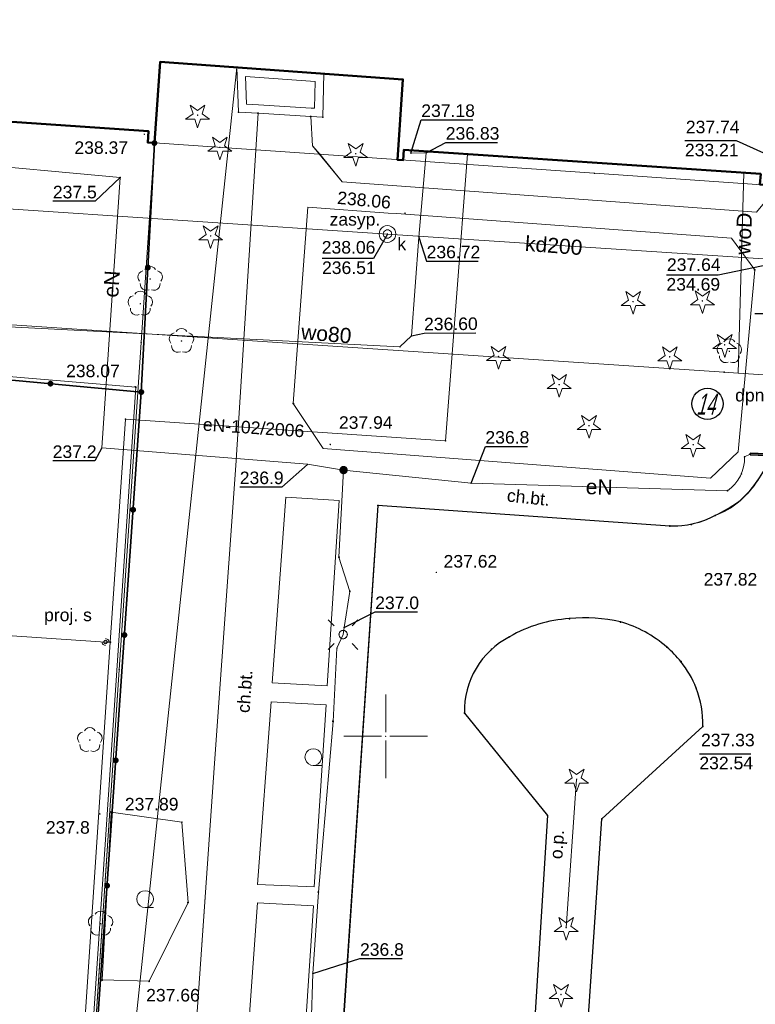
# Model space of a CAD drawing. Header units: metres. Extents: x 6603648 to 6604252, y 5739748 to 5740166.
# Tile 78 of 98: x 6604128 to 6604172, y 5739884 to 5739943. Entities that reach past the tile are written whole.
import ezdxf
from ezdxf.enums import TextEntityAlignment as Align

# ---------------------------------------------------------------- set-up
doc = ezdxf.new("R2010")
doc.units = ezdxf.units.M
doc.header["$PDSIZE"] = 0.75
doc.linetypes.add('ARK_LIN', pattern=[50, 50, 0])
doc.layers.get('0').update_dxf_attribs({"color": 252, "linetype": 'CONTINUOUS'})
for name, color, linetype, lineweight in [('GEPPGD', 252, 'CONTINUOUS', 18), ('GESBTO', 252, 'CONTINUOUS', 18), ('GESBZO', 252, 'CONTINUOUS', 50), ('GESDZI', 252, 'CONTINUOUS', 18), ('GPLKRW', 252, 'CONTINUOUS', 18), ('GSLKOC', 252, 'CONTINUOUS', 18), ('GSLKOG', 252, 'CONTINUOUS', 35), ('GSLKRW', 252, 'CONTINUOUS', 25), ('GSLRIN', 252, 'CONTINUOUS', 18), ('GSLRIN_O', 252, 'CONTINUOUS', 18), ('GSPPRB', 252, 'CONTINUOUS', 18), ('GSPRDI', 252, 'CONTINUOUS', 18), ('GSPRDL', 252, 'CONTINUOUS', 18), ('GSPWPN', 252, 'CONTINUOUS', 13), ('GSPWPN_O', 252, 'CONTINUOUS', 13), ('GSPWPS', 252, 'CONTINUOUS', 13), ('GSPWPS_O', 252, 'CONTINUOUS', 13), ('GSSINN', 252, 'CONTINUOUS', 18), ('GSSKOD', 252, 'CONTINUOUS', 18), ('GSSKOD_O', 252, 'CONTINUOUS', 18), ('GSSLZK', 252, 'CONTINUOUS', 18), ('GULENN', 252, 'CONTINUOUS', 18), ('GULENN_O', 252, 'CONTINUOUS', 18), ('GULEOR', 252, 'CONTINUOUS', 35), ('GULKDP', 252, 'CONTINUOUS', 18), ('GULKDP_O', 252, 'CONTINUOUS', 18), ('GULTPR', 252, 'CONTINUOUS', 18), ('GULWOP', 252, 'CONTINUOUS', 18), ('GULWOP_O', 252, 'CONTINUOUS', 18), ('GUPISL', 252, 'CONTINUOUS', 18), ('GUPKSD', 252, 'CONTINUOUS', 18), ('GUPKWZ', 252, 'CONTINUOUS', 18), ('GUPKWZ_O', 252, 'CONTINUOUS', 18), ('GUPWNP_O', 252, 'CONTINUOUS', 18), ('GZLENN', 252, 'CONTINUOUS', 18), ('GZLENN_O', 252, 'CONTINUOUS', 18), ('GZPISL', 252, 'CONTINUOUS', 18), ('GZPISL_O', 252, 'CONTINUOUS', 18), ('PKT_ARK', 252, 'ARK_LIN', 18)]:
    doc.layers.add(name, color=color, linetype=linetype, lineweight=lineweight)
for name, color, linetype in [('GUPESH', 252, 'CONTINUOUS'), ('GUPESH_O', 252, 'CONTINUOUS'), ('GUPEUI', 252, 'CONTINUOUS'), ('GUPKSH', 252, 'CONTINUOUS'), ('GUPKSH_O', 252, 'CONTINUOUS'), ('GUPTSH_O', 252, 'CONTINUOUS'), ('GUPWSH', 252, 'CONTINUOUS'), ('GUPWSH_O', 252, 'CONTINUOUS')]:
    doc.layers.add(name, color=color, linetype=linetype)
doc.styles.add('Arial', font='arial.ttf')
doc.styles.add('GEOS_050', font='GEOS_050', dxfattribs={"oblique": 15, "height": 2.5})

# ---------------------------------------------------------------- blocks, each defined once
blk = doc.blocks.new('GSPPRB0')
blk.add_lwpolyline([(-0.007955, 0.0225), (0.007955, 0.0225), (0.0225, 0.007955), (0.0225, -0.007955), (0.007955, -0.0225), (-0.007955, -0.0225), (-0.0225, -0.007955), (-0.0225, 0.007955)], close=True)
blk = doc.blocks.new('GSPWPN1')
blk.add_hatch(color=256).paths.add_polyline_path([(0, 0.045), (-0.011647, 0.043467), (-0.0225, 0.038971), (-0.03182, 0.03182), (-0.038971, 0.0225), (-0.043467, 0.011647), (-0.045, 0), (-0.043467, -0.011647), (-0.038971, -0.0225), (-0.03182, -0.03182), (-0.0225, -0.038971), (-0.011647, -0.043467), (0, -0.045), (0.011647, -0.043467), (0.0225, -0.038971), (0.03182, -0.03182), (0.038971, -0.0225), (0.043467, -0.011647), (0.045, 0), (0.043467, 0.011647), (0.038971, 0.0225), (0.03182, 0.03182), (0.0225, 0.038971), (0.011647, 0.043467)])
blk = doc.blocks.new('GSPWPS1')
blk.add_hatch(color=256).paths.add_polyline_path([(0, 0.045), (-0.011647, 0.043467), (-0.0225, 0.038971), (-0.03182, 0.03182), (-0.038971, 0.0225), (-0.043467, 0.011647), (-0.045, 0), (-0.043467, -0.011647), (-0.038971, -0.0225), (-0.03182, -0.03182), (-0.0225, -0.038971), (-0.011647, -0.043467), (0, -0.045), (0.011647, -0.043467), (0.0225, -0.038971), (0.03182, -0.03182), (0.038971, -0.0225), (0.043467, -0.011647), (0.045, 0), (0.043467, 0.011647), (0.038971, 0.0225), (0.03182, 0.03182), (0.0225, 0.038971), (0.011647, 0.043467)])
blk = doc.blocks.new('GUPISL1_4')
blk.add_lwpolyline([(0.25, 0), (0.241481, -0.064705), (0.216506, -0.125), (0.176777, -0.176777), (0.125, -0.216506), (0.064705, -0.241481), (0, -0.25), (-0.064705, -0.241481), (-0.125, -0.216506), (-0.176777, -0.176777), (-0.216506, -0.125), (-0.241481, -0.064705), (-0.25, 0), (-0.241481, 0.064705), (-0.216506, 0.125), (-0.176777, 0.176777), (-0.125, 0.216506), (-0.064705, 0.241481), (0, 0.25), (0.064705, 0.241481), (0.125, 0.216506), (0.176777, 0.176777), (0.216506, 0.125), (0.241481, 0.064705)], close=True)
blk = doc.blocks.new('GUPISL1_10')
for points in [[(-0.883883, 0.883883), (-0.53033, 0.53033)], [(0.883883, 0.883883), (0.53033, 0.53033)], [(-0.883883, -0.883883), (-0.53033, -0.53033)], [(0.883883, -0.883883), (0.53033, -0.53033)]]:
    blk.add_lwpolyline(points)
blk.add_lwpolyline([(0.25, 0), (0.234922, -0.085505), (0.19151, -0.160697), (0.125, -0.216507), (0.064705, -0.241482), (0, -0.25), (-0.064705, -0.241482), (-0.125, -0.216507), (-0.183262, -0.170042), (-0.225242, -0.10847), (-0.247207, -0.03726), (-0.247207, 0.03726), (-0.225242, 0.10847), (-0.183262, 0.170042), (-0.125, 0.216507), (-0.05563, 0.243732), (0.018682, 0.2493), (0.091335, 0.232718), (0.155872, 0.195458), (0.20656, 0.14083), (0.238893, 0.07369)], close=True)
blk = doc.blocks.new('GUPEUI1')
blk.add_hatch(color=256).paths.add_polyline_path([(0, 0.25), (-0.064705, 0.241481), (-0.125, 0.216506), (-0.176777, 0.176777), (-0.216506, 0.125), (-0.241481, 0.064705), (-0.25, 0), (-0.241481, -0.064705), (-0.216506, -0.125), (-0.176777, -0.176777), (-0.125, -0.216506), (-0.064705, -0.241481), (0, -0.25), (0.064705, -0.241481), (0.125, -0.216506), (0.176777, -0.176777), (0.216506, -0.125), (0.241481, -0.064705), (0.25, 0), (0.241481, 0.064705), (0.216506, 0.125), (0.176777, 0.176777), (0.125, 0.216506), (0.064705, 0.241481)])
blk = doc.blocks.new('GUPWSH1')
blk.add_hatch(color=256).paths.add_polyline_path([(0, 0.045), (-0.011647, 0.043467), (-0.0225, 0.038971), (-0.03182, 0.03182), (-0.038971, 0.0225), (-0.043467, 0.011647), (-0.045, 0), (-0.043467, -0.011647), (-0.038971, -0.0225), (-0.03182, -0.03182), (-0.0225, -0.038971), (-0.011647, -0.043467), (0, -0.045), (0.011647, -0.043467), (0.0225, -0.038971), (0.03182, -0.03182), (0.038971, -0.0225), (0.043467, -0.011647), (0.045, 0), (0.043467, 0.011647), (0.038971, 0.0225), (0.03182, 0.03182), (0.0225, 0.038971), (0.011647, 0.043467)])
blk = doc.blocks.new('GSPRDI1')
blk.add_hatch(color=256).paths.add_polyline_path([(-0.045, 0), (-0.042798, -0.013906), (-0.036406, -0.02645), (-0.02645, -0.036406), (-0.013906, -0.042798), (0, -0.045), (0.013906, -0.042798), (0.02645, -0.036406), (0.036406, -0.02645), (0.042798, -0.013906), (0.045, 0), (0.042798, 0.013906), (0.036406, 0.02645), (0.02645, 0.036406), (0.013906, 0.042798), (0, 0.045), (-0.013906, 0.042798), (-0.02645, 0.036406), (-0.036406, 0.02645), (-0.042798, 0.013906)])
blk.add_lwpolyline([(0.088531, -0.272471), (-0.231778, -0.713338), (-0.231778, -0.168396), (-0.750048, 0), (-0.231778, 0.168396), (-0.231778, 0.713338), (0.088531, 0.272471), (0.606801, 0.440867), (0.286493, 0), (0.606801, -0.440867)], close=True)
blk = doc.blocks.new('GSPRDL1')
blk.add_hatch(color=256).paths.add_polyline_path([(-0.045, 0), (-0.042798, -0.013906), (-0.036406, -0.02645), (-0.02645, -0.036406), (-0.013906, -0.042798), (0, -0.045), (0.013906, -0.042798), (0.02645, -0.036406), (0.036406, -0.02645), (0.042798, -0.013906), (0.045, 0), (0.042798, 0.013906), (0.036406, 0.02645), (0.02645, 0.036406), (0.013906, 0.042798), (0, 0.045), (-0.013906, 0.042798), (-0.02645, 0.036406), (-0.036406, 0.02645), (-0.042798, 0.013906)])
for points in [[(-0.646351, 0.068773), (-0.677512, 0.194901), (-0.663766, 0.324092), (-0.606763, 0.440839), (-0.513345, 0.531129), (-0.394725, 0.584125), (-0.265141, 0.593465)], [(-0.134326, 0.635969), (-0.024001, 0.70458), (0.103115, 0.731429), (0.231763, 0.713292), (0.346501, 0.652348), (0.433559, 0.55591), (0.482485, 0.435555)], [(0.563333, 0.324277), (0.662679, 0.240553), (0.727494, 0.127956), (0.75, 0), (0.727494, -0.127956), (0.662679, -0.240553), (0.563333, -0.324277)], [(-0.265141, -0.593465), (-0.394725, -0.584125), (-0.513345, -0.531129), (-0.606763, -0.440839), (-0.663766, -0.324092), (-0.677512, -0.194901), (-0.646351, -0.068773)], [(0.482485, -0.435555), (0.433559, -0.55591), (0.346501, -0.652348), (0.231763, -0.713292), (0.103115, -0.731429), (-0.024001, -0.70458), (-0.134326, -0.635969)]]:
    blk.add_lwpolyline(points)
blk = doc.blocks.new('GUPESH1')
blk.add_hatch(color=256).paths.add_polyline_path([(0, 0.045), (-0.011647, 0.043467), (-0.0225, 0.038971), (-0.03182, 0.03182), (-0.038971, 0.0225), (-0.043467, 0.011647), (-0.045, 0), (-0.043467, -0.011647), (-0.038971, -0.0225), (-0.03182, -0.03182), (-0.0225, -0.038971), (-0.011647, -0.043467), (0, -0.045), (0.011647, -0.043467), (0.0225, -0.038971), (0.03182, -0.03182), (0.038971, -0.0225), (0.043467, -0.011647), (0.045, 0), (0.043467, 0.011647), (0.038971, 0.0225), (0.03182, 0.03182), (0.0225, 0.038971), (0.011647, 0.043467)])
blk = doc.blocks.new('GUPKWZ1_1')
blk.add_lwpolyline([(0.25, 0), (0.241481, -0.064705), (0.216506, -0.125), (0.176777, -0.176777), (0.125, -0.216506), (0.064705, -0.241481), (0, -0.25), (-0.064705, -0.241481), (-0.125, -0.216506), (-0.176777, -0.176777), (-0.216506, -0.125), (-0.241481, -0.064705), (-0.25, 0), (-0.241481, 0.064705), (-0.216506, 0.125), (-0.176777, 0.176777), (-0.125, 0.216506), (-0.064705, 0.241481), (0, 0.25), (0.064705, 0.241481), (0.125, 0.216506), (0.176777, 0.176777), (0.216506, 0.125), (0.241481, 0.064705)], close=True)
blk = doc.blocks.new('GUPKSD1_1')
blk.add_lwpolyline([(0.5, 0), (0.482963, -0.12941), (0.433013, -0.25), (0.353553, -0.353553), (0.25, -0.433013), (0.12941, -0.482963), (0, -0.5), (-0.12941, -0.482963), (-0.25, -0.433013), (-0.353553, -0.353553), (-0.433013, -0.25), (-0.482963, -0.12941), (-0.5, 0), (-0.482963, 0.12941), (-0.433013, 0.25), (-0.353553, 0.353553), (-0.25, 0.433013), (-0.12941, 0.482963), (0, 0.5), (0.12941, 0.482963), (0.25, 0.433013), (0.353553, 0.353553), (0.433013, 0.25), (0.482963, 0.12941)], close=True)
blk = doc.blocks.new('GEPPGD1_2')
blk.add_hatch(color=256).paths.add_polyline_path([(-0.045, 0), (-0.042798, -0.013906), (-0.036406, -0.02645), (-0.02645, -0.036406), (-0.013906, -0.042798), (0, -0.045), (0.013906, -0.042798), (0.02645, -0.036406), (0.036406, -0.02645), (0.042798, -0.013906), (0.045, 0), (0.042798, 0.013906), (0.036406, 0.02645), (0.02645, 0.036406), (0.013906, 0.042798), (0, 0.045), (-0.013906, 0.042798), (-0.02645, 0.036406), (-0.036406, 0.02645), (-0.042798, 0.013906)])
blk = doc.blocks.new('GUPKSH1')
blk.add_hatch(color=256).paths.add_polyline_path([(0, 0.045), (-0.011647, 0.043467), (-0.0225, 0.038971), (-0.03182, 0.03182), (-0.038971, 0.0225), (-0.043467, 0.011647), (-0.045, 0), (-0.043467, -0.011647), (-0.038971, -0.0225), (-0.03182, -0.03182), (-0.0225, -0.038971), (-0.011647, -0.043467), (0, -0.045), (0.011647, -0.043467), (0.0225, -0.038971), (0.03182, -0.03182), (0.038971, -0.0225), (0.043467, -0.011647), (0.045, 0), (0.043467, 0.011647), (0.038971, 0.0225), (0.03182, 0.03182), (0.0225, 0.038971), (0.011647, 0.043467)])
blk = doc.blocks.new('GZPISL1')
for points in [[(-0.2, 0), (-0.193185, 0.051764), (-0.173205, 0.1), (-0.141421, 0.141421), (-0.1, 0.173205), (-0.051764, 0.193185), (0, 0.2)], [(0.2, 0), (0.193185, -0.051764), (0.173205, -0.1), (0.141421, -0.141421), (0.1, -0.173205), (0.051764, -0.193185), (0, -0.2)]]:
    blk.add_lwpolyline(points)
blk.add_lwpolyline([(0, 0.1), (-0.030902, 0.095106), (-0.058779, 0.080902), (-0.080902, 0.058779), (-0.095106, 0.030902), (-0.1, 0), (-0.095106, -0.030902), (-0.080902, -0.058779), (-0.058779, -0.080902), (-0.030902, -0.095106), (0, -0.1), (0.030902, -0.095106), (0.058779, -0.080902), (0.080902, -0.058779), (0.095106, -0.030902), (0.1, 0), (0.095106, 0.030902), (0.080902, 0.058779), (0.058779, 0.080902), (0.030902, 0.095106)], close=True)
blk = doc.blocks.new('GSLKOG2')
blk.add_hatch(color=256).paths.add_polyline_path([(0, 0.175), (-0.045293, 0.169037), (-0.0875, 0.151554), (-0.123744, 0.123744), (-0.151554, 0.0875), (-0.169037, 0.045293), (-0.175, 0), (-0.169037, -0.045293), (-0.151554, -0.0875), (-0.123744, -0.123744), (-0.0875, -0.151554), (-0.045293, -0.169037), (0, -0.175), (0.045293, -0.169037), (0.0875, -0.151554), (0.123744, -0.123744), (0.151554, -0.0875), (0.169037, -0.045293), (0.175, 0), (0.169037, 0.045293), (0.151554, 0.0875), (0.123744, 0.123744), (0.0875, 0.151554), (0.045293, 0.169037)])
blk = doc.blocks.new('GSLKOG1')
blk.add_hatch(color=256).paths.add_polyline_path([(0, 0.175), (-0.045293, 0.169037), (-0.0875, 0.151554), (-0.123744, 0.123744), (-0.151554, 0.0875), (-0.169037, 0.045293), (-0.175, 0), (-0.169037, -0.045293), (-0.151554, -0.0875), (-0.123744, -0.123744), (-0.0875, -0.151554), (-0.045293, -0.169037), (0, -0.175), (0.045293, -0.169037), (0.0875, -0.151554), (0.123744, -0.123744), (0.151554, -0.0875), (0.169037, -0.045293), (0.175, 0), (0.169037, 0.045293), (0.151554, 0.0875), (0.123744, 0.123744), (0.0875, 0.151554), (0.045293, 0.169037)])
blk = doc.blocks.new('GSSLZK1')
blk.add_lwpolyline([(0.5, 0), (0.475528, -0.154508), (0.404508, -0.293893), (0.293893, -0.404508), (0.154508, -0.475528), (0, -0.5), (-0.154508, -0.475528), (-0.293893, -0.404508), (-0.404508, -0.293893), (-0.475528, -0.154508), (-0.5, 0), (-0.475528, 0.154508), (-0.404508, 0.293893), (-0.293893, 0.404508), (-0.154508, 0.475528), (0, 0.5), (0.154508, 0.475528), (0.293893, 0.404508), (0.404508, 0.293893), (0.475528, 0.154508)], close=True)
blk.add_lwpolyline([(-0.5, 0), (-0.5, -0.5)])
blk = doc.blocks.new('ASS_SYM', base_point=(826.5, 303.25))
at = {"layer": 'PKT_ARK'}
for p, q in [((826.5, 303.5), (826.5, 305.75)), ((826.25, 303.25), (824, 303.25)), ((826.5, 303), (826.5, 300.75)), ((826.75, 303.25), (829, 303.25))]:
    blk.add_line(p, q, dxfattribs=at)
blk.add_point((826.5, 303.25), dxfattribs=at)
blk.add_point((826.5, 303.25), dxfattribs=at)

msp = doc.modelspace()

# ---------------------------------------------------------------- linework, layer by layer
msp.add_circle((6604169.214, 5739919.854), 0.928)
at = {"layer": 'GESBTO'}
for points in [[(6604141.113, 5739939.946), (6604146.301, 5739939.57), (6604146.244, 5739936.968), (6604145.523, 5739937.014), (6604142.378, 5739937.211), (6604141.216, 5739937.277)], [(6604141.634, 5739939.407), (6604145.791, 5739939.106), (6604145.755, 5739937.5), (6604145.554, 5739937.513), (6604142.408, 5739937.71), (6604141.698, 5739937.751)]]:
    msp.add_lwpolyline(points, close=True, dxfattribs=at)
at = {"layer": 'GESBZO'}
msp.add_lwpolyline([(6604115.79, 5739953.34), (6604136.86, 5739951.83), (6604136.9, 5739952.42), (6604137.29, 5739952.39), (6604137.1, 5739948.78), (6604151.52, 5739947.9), (6604151.76, 5739951.46), (6604152.16, 5739951.44), (6604152.13, 5739950.81), (6604173.41, 5739949.33), (6604173.46, 5739949.94), (6604173.9, 5739949.9), (6604172.74, 5739932.92), (6604172.34, 5739932.95), (6604172.39, 5739933.58), (6604151.08, 5739935.02), (6604151.04, 5739934.4), (6604150.7, 5739934.43), (6604151.03, 5739939.23), (6604136.53, 5739940.27), (6604136.19, 5739935.43), (6604135.79, 5739935.46), (6604135.84, 5739936.13), (6604114.56, 5739937.59)], dxfattribs=at)
at = {"layer": 'GESDZI'}
for p, q in [((6604136.19, 5739935.43), (6604135.4, 5739923.52)), ((6604162.47, 5739933.62), (6604136.19, 5739935.43)), ((6604172.74, 5739932.92), (6604162.47, 5739933.62)), ((6604135.4, 5739923.52), (6604134.09, 5739903.98)), ((6604134.09, 5739903.98), (6604131.95, 5739871.82))]:
    msp.add_line(p, q, dxfattribs=at)
msp.add_lwpolyline([(6604196.08, 5739821.95), (6604163.88, 5739824.11), (6604151.94, 5739824.9), (6604128.92, 5739826.44), (6604129.12, 5739829.44), (6604131.15, 5739859.81), (6604131.95, 5739871.82), (6604134.09, 5739903.98), (6604135.4, 5739923.52), (6604136.19, 5739935.43), (6604162.47, 5739933.62), (6604172.74, 5739932.92), (6604174.97, 5739932.82), (6604197.3, 5739931.89), (6604203.44, 5739931.58), (6604202.44, 5739916.9), (6604201.1, 5739896.98), (6604199.76, 5739877.24), (6604198.87, 5739863.88), (6604198.07, 5739851.9)], close=True, dxfattribs=at)
at = {"layer": 'GPLKRW'}
msp.add_lwpolyline([(6604064.877, 5739830.656), (6604128.769, 5739826.785), (6604135.084, 5739920.841), (6604071.293, 5739926.194)], close=True, dxfattribs=at)
at = {"layer": 'GSLKOC'}
msp.add_lwpolyline([(6604166.968, 5739912.558), (6604149.539, 5739913.789)], dxfattribs=at)
at = {"layer": 'GSLKOG'}
for points in [[(6604129.766, 5739839.162), (6604135.41, 5739920.558), (6604136.192, 5739935.426)], [(6604135.41, 5739920.558), (6604102.161, 5739923.631), (6604080.561, 5739925.38)]]:
    msp.add_lwpolyline(points, dxfattribs=at)
at = {"layer": 'GSLKRW'}
for points in [[(6604145.315, 5739988.27), (6604143.972, 5739965.844), (6604143.726, 5739962.763), (6604155.032, 5739962.089, -0.076932), (6604156.107, 5739961.831, -0.111167), (6604157.1, 5739961.221, -0.067989), (6604157.666, 5739960.412, -0.161454), (6604158.005, 5739958.488), (6604157.658, 5739952.85), (6604172.893, 5739951.785, -0.080573), (6604173.72, 5739951.412, -0.099312), (6604174.291, 5739950.913, -0.172392), (6604174.722, 5739949.351), (6604173.698, 5739936.058), (6604173.652, 5739935.387), (6604174.172, 5739934.377), (6604172.678, 5739916.084, -0.051974), (6604171.854, 5739914.817, -0.059256), (6604171.07, 5739913.991, -0.043991), (6604169.676, 5739913.183, -0.140697), (6604166.968, 5739912.558)], [(6604148.399, 5739986.581), (6604147.264, 5739969.405, 0.055073), (6604147.338, 5739968.196, 0.110661), (6604147.65, 5739967.092, 0.095497), (6604148.377, 5739966.247, 0.12544), (6604150.313, 5739965.495), (6604178.821, 5739963.436), (6604176.732, 5739935.899), (6604177.262, 5739934.439), (6604177.103, 5739932.988, -0.000534), (6604175.654, 5739910.842, 0.001247), (6604171.323, 5739847.012), (6604169.64, 5739820.693), (6604168.154, 5739796.539), (6604167.977, 5739793.74)], [(6604161.045, 5739867.731), (6604162.908, 5739895.064), (6604168.928, 5739900.595, 0.099798), (6604168.542, 5739902.878, 0.074514), (6604167.63, 5739904.46, 0.042262), (6604166.783, 5739905.333, 0.10976), (6604164.022, 5739906.828, 0.080697), (6604160.977, 5739907.027, 0.11797), (6604157.398, 5739905.945, 0.285964), (6604154.699, 5739901.39), (6604159.662, 5739895.279), (6604157.94, 5739867.928)]]:
    msp.add_lwpolyline(points, format="xyb", dxfattribs=at)
msp.add_lwpolyline([(6604166.968, 5739912.558), (6604149.539, 5739913.789), (6604145.193, 5739848.719), (6604144.73, 5739841.48), (6604143.92, 5739829.06), (6604142.34, 5739808.434), (6604141.373, 5739795.518)], dxfattribs=at)
at = {"layer": 'GSLRIN'}
msp.add_lwpolyline([(6604160.777, 5739888.57), (6604161.4, 5739897.434)], dxfattribs=at)
at = {"layer": 'GSSINN'}
for points in [[(6604146.301, 5739939.57), (6604146.244, 5739936.968), (6604145.523, 5739937.014), (6604145.638, 5739935.256), (6604146.088, 5739934.745), (6604147.411, 5739933.111), (6604172.143, 5739931.306), (6604172.905, 5739932.221), (6604172.741, 5739932.918), (6604172.342, 5739932.946), (6604172.386, 5739933.584), (6604151.082, 5739935.026), (6604151.04, 5739934.407), (6604150.7, 5739934.431), (6604151.03, 5739939.239)], [(6604145.361, 5739931.599), (6604150.149, 5739931.245), (6604150.65, 5739931.215), (6604170.644, 5739929.756), (6604172.032, 5739927.853), (6604171.05, 5739916.991), (6604169.401, 5739915.408), (6604146.27, 5739917.195), (6604144.486, 5739919.869)], [(6604143.22, 5739903.191), (6604146.504, 5739903.016), (6604147.223, 5739914.083), (6604144.048, 5739914.28)], [(6604142.351, 5739891.151), (6604145.725, 5739891.018), (6604146.447, 5739901.885), (6604143.163, 5739902.069)], [(6604141.58, 5739879.253), (6604144.983, 5739879.111), (6604145.698, 5739889.878), (6604142.353, 5739890.061)]]:
    msp.add_lwpolyline(points, close=True, dxfattribs=at)
msp.add_lwpolyline([(6604161.045, 5739867.731), (6604162.908, 5739895.064), (6604168.928, 5739900.595, 0.099798), (6604168.542, 5739902.878, 0.074514), (6604167.63, 5739904.46, 0.042262), (6604166.783, 5739905.333, 0.10976), (6604164.022, 5739906.828, 0.080697), (6604160.977, 5739907.027, 0.11797), (6604157.398, 5739905.945, 0.285964), (6604154.699, 5739901.39), (6604159.662, 5739895.279), (6604157.94, 5739867.928)], format="xyb", dxfattribs=at)
at = {"layer": 'GSSKOD'}
for p, q in [((6604142.378, 5739937.211), (6604141.049, 5739916.17)), ((6604145.523, 5739937.014), (6604142.378, 5739937.211)), ((6604145.638, 5739935.256), (6604145.523, 5739937.014)), ((6604147.411, 5739933.111), (6604145.638, 5739935.256)), ((6604172.143, 5739931.306), (6604147.411, 5739933.111)), ((6604141.049, 5739916.17), (6604139.79, 5739898.681)), ((6604145.491, 5739853.766), (6604149.539, 5739913.789)), ((6604149.539, 5739913.789), (6604166.968, 5739912.558)), ((6604139.79, 5739898.681), (6604138.207, 5739875.845))]:
    msp.add_line(p, q, dxfattribs=at)
msp.add_lwpolyline([(6604138.81, 5739839.2), (6604139.832, 5739854.173), (6604145.491, 5739853.766), (6604149.539, 5739913.789), (6604166.968, 5739912.558, 0.0639), (6604168.246, 5739912.654, 0.041606), (6604169.676, 5739913.183, 0.08417), (6604171.07, 5739913.991, 0.091258), (6604172.678, 5739916.084), (6604174.172, 5739934.377), (6604173.652, 5739935.387), (6604172.905, 5739932.221), (6604172.143, 5739931.306), (6604147.411, 5739933.111), (6604145.638, 5739935.256), (6604145.523, 5739937.014), (6604142.378, 5739937.211), (6604141.049, 5739916.17), (6604139.79, 5739898.681), (6604138.207, 5739875.845), (6604136.797, 5739854.882), (6604135.96, 5739839.17)], format="xyb", close=True, dxfattribs=at)
for points in [[(6604172.032, 5739927.853), (6604171.05, 5739916.991), (6604169.401, 5739915.408), (6604146.27, 5739917.195), (6604144.486, 5739919.869), (6604145.361, 5739931.599), (6604150.149, 5739931.245), (6604150.65, 5739931.215), (6604170.644, 5739929.756)], [(6604144.048, 5739914.28), (6604147.223, 5739914.083), (6604146.504, 5739903.016), (6604143.22, 5739903.191)], [(6604143.163, 5739902.069), (6604146.447, 5739901.885), (6604145.725, 5739891.018), (6604142.351, 5739891.151)], [(6604141.58, 5739879.253), (6604142.353, 5739890.061), (6604145.698, 5739889.878), (6604144.983, 5739879.111)]]:
    msp.add_lwpolyline(points, close=True, dxfattribs=at)
for centre, radius, start, end in [((6604166.189, 5739919.407), 7.291, 312.02539, 332.88251), ((6604167.99, 5739917.698), 4.82, 290.47613, 309.72112), ((6604165.789, 5739921.494), 9.175, 285.53092, 295.06091), ((6604167.234, 5739917.587), 5.036, 266.96601, 281.59083)]:
    msp.add_arc(centre, radius, start, end, dxfattribs=at)
at = {"layer": 'GSSLZK'}
msp.add_lwpolyline([(6604133.07, 5739885.45), (6604135.88, 5739885.37), (6604138.2, 5739890.08), (6604137.83, 5739894.87), (6604133.61, 5739895.48)], close=True, dxfattribs=at)
at = {"layer": 'GULENN'}
for p, q in [((6604147.486, 5739915.899), (6604147.211, 5739910.692)), ((6604147.211, 5739910.692), (6604147.862, 5739908.655)), ((6604147.862, 5739908.655), (6604147.515, 5739906.497)), ((6604147.515, 5739906.497), (6604147.463, 5739906.076)), ((6604147.463, 5739906.076), (6604147.089, 5739905.259)), ((6604147.089, 5739905.259), (6604146.857, 5739900.893)), ((6604146.857, 5739900.893), (6604145.981, 5739890.693)), ((6604145.981, 5739890.693), (6604145.648, 5739885.846)), ((6604145.648, 5739885.846), (6604145.493, 5739881.142))]:
    msp.add_line(p, q, dxfattribs=at)
msp.add_lwpolyline([(6604114.186, 5739938.776), (6604112.418, 5739938.831), (6604112.222, 5739935.166), (6604124.192, 5739934.286), (6604134.153, 5739933.375), (6604133.056, 5739917.22), (6604145.329, 5739916.246), (6604147.486, 5739915.899)], dxfattribs=at)
msp.add_lwpolyline([(6604147.486, 5739915.899), (6604155.094, 5739915.111), (6604170.406, 5739914.668, 0.257724), (6604171.426, 5739916.689), (6604171.753, 5739916.855)], format="xyb", dxfattribs=at)
at = {"layer": 'GULEOR'}
for points in [[(6604176.91, 5739916.688), (6604171.755, 5739916.905)], [(6604171.751, 5739916.805), (6604176.906, 5739916.589)]]:
    msp.add_lwpolyline(points, dxfattribs=at)
at = {"layer": 'GULKDP'}
msp.add_lwpolyline([(6604114.319, 5739932.367), (6604150.104, 5739929.994), (6604174.062, 5739928.404)], dxfattribs=at)
at = {"layer": 'GULTPR'}
msp.add_lwpolyline([(6604125.911, 5739796.552), (6604141.113, 5739939.946)], dxfattribs=at)
at = {"layer": 'GULWOP'}
for points in [[(6604116.596, 5739925.012), (6604150.85, 5739923.258), (6604151.547, 5739923.912), (6604151.988, 5739929.812), (6604152.421, 5739934.834), (6604151.508, 5739934.823), (6604151.511, 5739934.997)], [(6604171.053, 5739921.686), (6604171.391, 5739933.652)], [(6604111.696, 5739925.484), (6604112.866, 5739925.517), (6604113.566, 5739925.501), (6604170.204, 5739921.745), (6604171.053, 5739921.686), (6604173.168, 5739921.545)]]:
    msp.add_lwpolyline(points, dxfattribs=at)
at = {"layer": 'GUPESH_O', "flags": 128}
for points in [[(6604134.153, 5739933.375), (6604132.65, 5739931.951), (6604130.13, 5739931.951)], [(6604133.056, 5739917.22), (6604132.639, 5739916.449), (6604130.119, 5739916.449)], [(6604155.094, 5739915.111), (6604155.955, 5739917.303), (6604158.475, 5739917.303)], [(6604145.339, 5739916.229), (6604143.807, 5739914.887), (6604141.287, 5739914.887)], [(6604147.515, 5739906.497), (6604149.372, 5739907.425), (6604151.892, 5739907.425)], [(6604145.648, 5739885.846), (6604148.466, 5739886.723), (6604150.986, 5739886.723)]]:
    msp.add_lwpolyline(points, dxfattribs=at)
at = {"layer": 'GUPKSH_O', "flags": 128}
for points in [[(6604175.833, 5739933.35), (6604170.947, 5739935.555), (6604167.867, 5739935.555)], [(6604150.104, 5739929.994), (6604149.279, 5739928.529), (6604146.199, 5739928.529)], [(6604174.062, 5739928.404), (6604169.842, 5739927.541), (6604166.762, 5739927.541)], [(6604168.73, 5739898.951), (6604171.81, 5739898.951)]]:
    msp.add_lwpolyline(points, dxfattribs=at)
at = {"layer": 'GUPTSH_O', "flags": 128}
msp.add_lwpolyline([(6604177.883, 5739924.097), (6604174.558, 5739925.23), (6604172.038, 5739925.23)], dxfattribs=at)
at = {"layer": 'GUPWSH_O', "flags": 128}
for points in [[(6604151.508, 5739934.823), (6604152.125, 5739936.812), (6604155.205, 5739936.812)], [(6604152.421, 5739934.834), (6604153.587, 5739935.457), (6604156.667, 5739935.457)], [(6604151.988, 5739929.812), (6604152.444, 5739928.371), (6604155.524, 5739928.376)], [(6604151.547, 5739923.912), (6604152.294, 5739924.067), (6604155.374, 5739924.093)]]:
    msp.add_lwpolyline(points, dxfattribs=at)
at = {"layer": 'GZLENN'}
for points in [[(6604133.559, 5739905.618), (6604134.462, 5739918.938), (6604153.573, 5739917.651), (6604154.89, 5739934.768)], [(6604133.559, 5739905.618), (6604133.269, 5739905.632), (6604102.13, 5739907.728), (6604070.7, 5739909.839)], [(6604131.443, 5739873.999), (6604133.559, 5739905.618)]]:
    msp.add_lwpolyline(points, dxfattribs=at)

# ---------------------------------------------------------------- block references
at = {"layer": 'GEPPGD', "rotation": 90}
for p in [(6604136.19, 5739935.43), (6604162.47, 5739933.62), (6604135.4, 5739923.52), (6604134.09, 5739903.98)]:
    msp.add_blockref('GEPPGD1_2', p, dxfattribs=at)
at = {"layer": 'GSLKOG'}
for name, p, rotation in [('GSLKOG1', (6604136.192, 5739935.426), 86.98904457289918), ('GSLKOG2', (6604135.801, 5739927.992), 86.98904457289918), ('GSLKOG2', (6604135.801, 5739927.992), 86.98904457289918), ('GSLKOG2', (6604129.988, 5739921.059), 174.719014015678), ('GSLKOG2', (6604129.988, 5739921.059), 174.719014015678), ('GSLKOG1', (6604135.41, 5739920.558), 174.719014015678), ('GSLKOG2', (6604134.923, 5739913.529), 86.03319446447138), ('GSLKOG2', (6604134.923, 5739913.529), 86.03319446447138), ('GSLKOG2', (6604134.404, 5739906.047), 86.03319446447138), ('GSLKOG2', (6604134.404, 5739906.047), 86.03319446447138), ('GSLKOG2', (6604133.885, 5739898.565), 86.03319446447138), ('GSLKOG2', (6604133.885, 5739898.565), 86.03319446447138), ('GSLKOG2', (6604133.366, 5739891.083), 86.03319446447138), ('GSLKOG2', (6604133.366, 5739891.083), 86.03319446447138)]:
    msp.add_blockref(name, p, dxfattribs=dict(at, rotation=rotation))
at = {"layer": 'GSPPRB', "rotation": 90}
for p in [(6604136.53, 5739940.27), (6604141.113, 5739939.946), (6604146.301, 5739939.57), (6604146.301, 5739939.57), (6604151.03, 5739939.239), (6604151.03, 5739939.23), (6604141.216, 5739937.277), (6604142.378, 5739937.211), (6604145.523, 5739937.014), (6604145.523, 5739937.014), (6604146.244, 5739936.968), (6604135.84, 5739936.13), (6604135.79, 5739935.46), (6604136.192, 5739935.426), (6604146.088, 5739934.745), (6604151.08, 5739935.02), (6604151.082, 5739935.026), (6604150.7, 5739934.431), (6604150.7, 5739934.43), (6604151.04, 5739934.407), (6604151.04, 5739934.4), (6604172.032, 5739927.853), (6604151.547, 5739923.912), (6604170.204, 5739921.745), (6604135.084, 5739920.841), (6604135.41, 5739920.558), (6604144.486, 5739919.869), (6604134.462, 5739918.938), (6604153.573, 5739917.651), (6604171.753, 5739916.855), (6604171.426, 5739916.689), (6604171.236, 5739915.675), (6604170.406, 5739914.668), (6604149.539, 5739913.789), (6604169.676, 5739913.183), (6604166.968, 5739912.558), (6604168.246, 5739912.654), (6604147.211, 5739910.692), (6604147.862, 5739908.655), (6604160.977, 5739907.027), (6604164.022, 5739906.828), (6604157.398, 5739905.945), (6604133.559, 5739905.618), (6604156.323, 5739905.194), (6604166.783, 5739905.333), (6604167.63, 5739904.46), (6604168.542, 5739902.878), (6604154.699, 5739901.39), (6604146.857, 5739900.893), (6604168.928, 5739900.595), (6604133.61, 5739895.48), (6604159.662, 5739895.279), (6604137.83, 5739894.87), (6604162.908, 5739895.064), (6604145.981, 5739890.693), (6604138.2, 5739890.08), (6604133.07, 5739885.45), (6604135.88, 5739885.37)]:
    msp.add_blockref('GSPPRB0', p, dxfattribs=at)
at = {"layer": 'GSPRDI', "rotation": 90}
for p in [(6604138.77, 5739937.09), (6604140.1, 5739935.17), (6604148.21, 5739934.79), (6604139.55, 5739929.88), (6604164.77, 5739925.96), (6604168.91, 5739926), (6604170.24, 5739923.38), (6604156.74, 5739922.68), (6604166.96, 5739922.66), (6604160.36, 5739921), (6604162.14, 5739918.55), (6604168.36, 5739917.41), (6604161.4, 5739897.434), (6604160.777, 5739888.57), (6604160.467, 5739884.582)]:
    msp.add_blockref('GSPRDI1', p, dxfattribs=at)
at = {"layer": 'GSPRDL', "rotation": 90}
for p in [(6604135.94, 5739927.31), (6604135.35, 5739925.83), (6604137.81, 5739923.61), (6604170.52, 5739922.99), (6604132.336, 5739899.772), (6604132.98, 5739888.81)]:
    msp.add_blockref('GSPRDL1', p, dxfattribs=at)
at = {"layer": 'GSPWPN', "rotation": 90}
msp.add_blockref('GSPWPN1', (6604132.933, 5739895.369), dxfattribs=at)
at = {"layer": 'GSPWPS', "rotation": 90}
for p in [(6604135.593, 5739935.952), (6604151.16, 5739931.239), (6604135.045, 5739920.882), (6604146.687, 5739917.426), (6604153.026, 5739909.787), (6604133.61, 5739895.48), (6604135.88, 5739885.37)]:
    msp.add_blockref('GSPWPS1', p, dxfattribs=at)
at = {"layer": 'GSSLZK', "rotation": 90}
for p in [(6604145.679, 5739898.762), (6604135.635, 5739890.282)]:
    msp.add_blockref('GSSLZK1', p, dxfattribs=at)
at = {"layer": 'GUPESH', "rotation": 90}
for p in [(6604134.153, 5739933.375), (6604133.056, 5739917.22), (6604145.329, 5739916.246), (6604155.094, 5739915.111), (6604147.515, 5739906.497), (6604147.089, 5739905.259), (6604145.648, 5739885.846)]:
    msp.add_blockref('GUPESH1', p, dxfattribs=at)
at = {"layer": 'GUPEUI', "rotation": 90}
msp.add_blockref('GUPEUI1', (6604147.486, 5739915.899), dxfattribs=at)
at = {"layer": 'GUPISL', "rotation": 90}
for name, p in [('GUPISL1_10', (6604147.459, 5739906.076)), ('GUPISL1_4', (6604147.463, 5739906.076))]:
    msp.add_blockref(name, p, dxfattribs=at)
at = {"layer": 'GUPKSD', "rotation": 90}
msp.add_blockref('GUPKSD1_1', (6604150.104, 5739929.994), dxfattribs=at)
at = {"layer": 'GUPKSH', "rotation": 90}
msp.add_blockref('GUPKSH1', (6604150.104, 5739929.994), dxfattribs=at)
msp.add_blockref('GUPKSH1', (6604150.104, 5739929.994), dxfattribs=at)
at = {"layer": 'GUPKWZ', "rotation": 90}
msp.add_blockref('GUPKWZ1_1', (6604150.104, 5739929.994), dxfattribs=at)
at = {"layer": 'GUPWSH', "rotation": 90}
for p in [(6604151.508, 5739934.823), (6604152.421, 5739934.834), (6604151.988, 5739929.812), (6604150.85, 5739923.258), (6604170.204, 5739921.745)]:
    msp.add_blockref('GUPWSH1', p, dxfattribs=at)
at = {"layer": 'GZPISL', "rotation": 90}
msp.add_blockref('GZPISL1', (6604133.269, 5739905.632), dxfattribs=at)
at = {"layer": 'PKT_ARK'}
msp.add_blockref('ASS_SYM', (6604150, 5739900), dxfattribs=at)

# ---------------------------------------------------------------- texts
at = {"style": 'GEOS_050', "oblique": 15, "width": 0.6}
msp.add_text('14', height=1.25, rotation=359.99999, dxfattribs=at).set_placement((6604168.542, 5739919.21))
at = {"layer": 'GSLRIN_O', "style": 'Arial'}
msp.add_text('o.p.', height=0.75, rotation=85.98336, dxfattribs=at).set_placement((6604160.601, 5739893.519), align=Align.CENTER)
at = {"layer": 'GSPWPN_O', "style": 'Arial'}
msp.add_text('237.8', height=0.75, rotation=360, dxfattribs=at).set_placement((6604129.713, 5739894.185))
at = {"layer": 'GSPWPS_O', "style": 'Arial'}
for s, rotation, p in [('238.37', 360, (6604131.415, 5739934.779)), ('238.06', 354.61045, (6604147.081, 5739931.801)), ('238.07', 360, (6604130.919, 5739921.445)), ('237.94', 360, (6604147.209, 5739918.361)), ('237.62', 360, (6604153.457, 5739910.077)), ('237.82', 360, (6604168.983, 5739909.001)), ('237.89', 360, (6604134.427, 5739895.575)), ('237.66', 360, (6604135.698, 5739884.167))]:
    msp.add_text(s, height=0.75, rotation=rotation, dxfattribs=at).set_placement(p)
at = {"layer": 'GSSKOD_O', "style": 'Arial'}
for rotation, p in [(353.83503, (6604158.483, 5739913.889)), (85.85801, (6604141.96, 5739902.654))]:
    msp.add_text('ch.bt.', height=0.75, rotation=rotation, dxfattribs=at).set_placement(p, align=Align.CENTER)
at = {"layer": 'GULENN_O', "style": 'Arial'}
for rotation, p in [(86.11762, (6604134.082, 5739926.981)), (358.34197, (6604162.737, 5739914.44))]:
    msp.add_text('eN', height=0.9, rotation=rotation, dxfattribs=at).set_placement(p, align=Align.CENTER)
at = {"layer": 'GULKDP_O', "style": 'Arial'}
msp.add_text('kd200', height=0.9, rotation=355.63096, dxfattribs=at).set_placement((6604160, 5739928.862), align=Align.CENTER)
at = {"layer": 'GULWOP_O', "style": 'Arial'}
for s, rotation, p in [('woD', 87.23741, (6604171.82, 5739929.995)), ('wo80', 355.05782, (6604146.418, 5739923.588))]:
    msp.add_text(s, height=0.9, rotation=rotation, dxfattribs=at).set_placement(p, align=Align.CENTER)
at = {"layer": 'GUPESH_O', "style": 'Arial'}
for s, p in [('237.5', (6604130.13, 5739932.123)), ('236.8', (6604155.955, 5739917.476)), ('237.2', (6604130.119, 5739916.622)), ('236.9', (6604141.287, 5739915.059)), ('237.0', (6604149.372, 5739907.598)), ('236.8', (6604148.466, 5739886.895))]:
    msp.add_text(s, height=0.75, rotation=360, dxfattribs=at).set_placement(p)
at = {"layer": 'GUPKSH_O', "style": 'Arial'}
for s, p in [('237.74', (6604167.92, 5739936.01)), ('233.21', (6604167.867, 5739934.633)), ('238.06', (6604146.183, 5739928.827)), ('236.51', (6604146.199, 5739927.606)), ('237.64', (6604166.792, 5739927.792)), ('234.69', (6604166.762, 5739926.618)), ('237.33', (6604168.827, 5739899.402)), ('232.54', (6604168.73, 5739898.029))]:
    msp.add_text(s, height=0.75, rotation=360, dxfattribs=at).set_placement(p)
at = {"layer": 'GUPKWZ_O', "style": 'Arial'}
for s, p in [('zasyp.', (6604149.678, 5739930.495)), ('k', (6604151.223, 5739929.027))]:
    msp.add_text(s, height=0.75, rotation=360, dxfattribs=at).set_placement(p, align=Align.RIGHT)
at = {"layer": 'GUPWNP_O', "style": 'Arial'}
msp.add_text('dpn', height=0.75, rotation=360, dxfattribs=at).set_placement((6604172.612, 5739919.995), align=Align.RIGHT)
at = {"layer": 'GUPWSH_O', "style": 'Arial'}
for s, rotation, p in [('237.18', 360, (6604152.125, 5739936.984)), ('236.83', 360, (6604153.587, 5739935.629)), ('236.72', 0.08323, (6604152.444, 5739928.544)), ('236.60', 0.48877, (6604152.293, 5739924.239))]:
    msp.add_text(s, height=0.75, rotation=rotation, dxfattribs=at).set_placement(p)
at = {"layer": 'GZLENN_O', "style": 'Arial'}
msp.add_text('eN-102/2006', height=0.75, rotation=356.14621, dxfattribs=at).set_placement((6604142.089, 5739918.057), align=Align.CENTER)
at = {"layer": 'GZPISL_O', "style": 'Arial'}
msp.add_text('proj. s', height=0.75, rotation=360, dxfattribs=at).set_placement((6604132.458, 5739906.874), align=Align.RIGHT)

doc.saveas('drawing.dxf')
